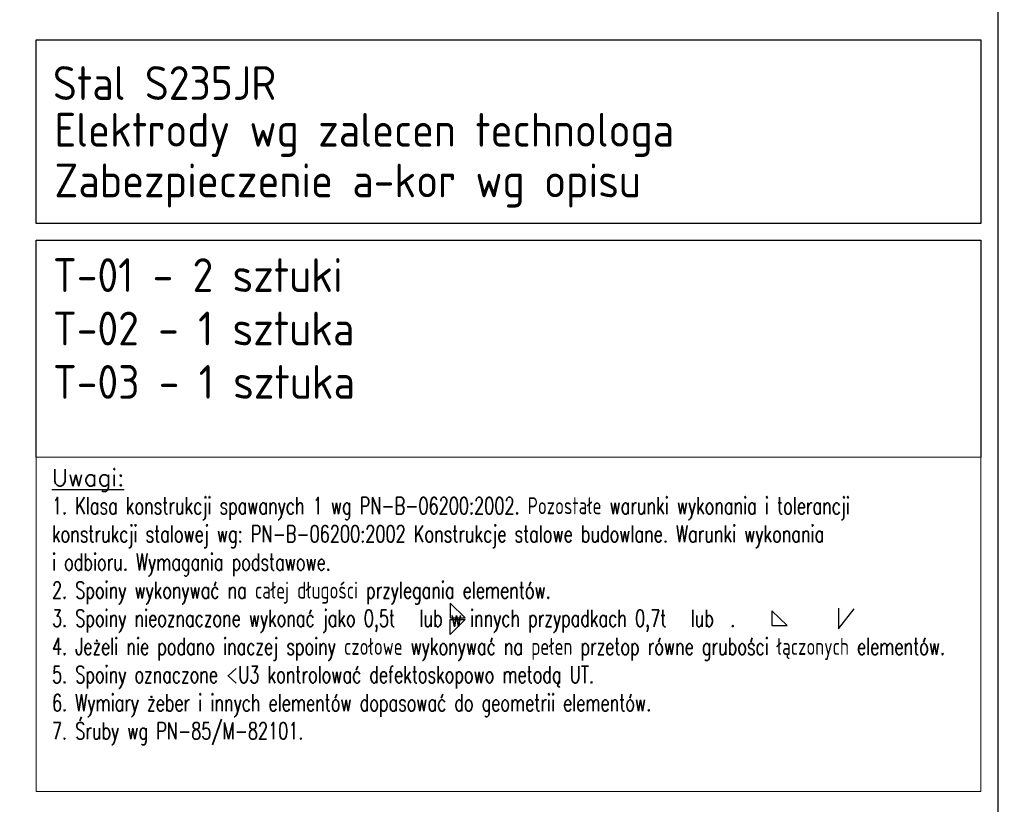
# Model space of a CAD drawing. Header units: millimetres. Extents: x -34919 to 306996, y -293018 to -145733.
# Tile 105 of 256: x 82309 to 83477, y -216852 to -215923. Entities that reach past the tile are written whole.
import ezdxf

# ---------------------------------------------------------------- set-up
doc = ezdxf.new("R2010")
doc.units = ezdxf.units.MM
doc.header["$LTSCALE"] = 3
doc.layers.add('P0', color=7, linetype='Continuous')
doc.layers.add('Prz', color=5, linetype='Continuous')
doc.styles.add('NOVE3', font='romans.shx', dxfattribs={"width": 0.7})
doc.styles.add('NOVE4', font='isocp.shx')

msp = doc.modelspace()

# ---------------------------------------------------------------- linework, layer by layer
at = {"color": 4, "lineweight": 30}
msp.add_lwpolyline([(82328.865, -215946.53), (83448.865, -215946.53), (83448.865, -216163.871), (82328.865, -216163.871)], close=True, dxfattribs=at)
at = {"color": 4, "lineweight": 18}
msp.add_lwpolyline([(82328.865, -216440.68), (83448.865, -216440.68), (83448.865, -216837.118), (82328.865, -216837.118)], close=True, dxfattribs=at)
at = {"color": 4}
for points in [[(82819.42, -216613.723), (82819.42, -216631.255), (82837.497, -216631.255), (82819.42, -216613.723)], [(83279.887, -216619.877), (83279.887, -216644.078), (83298.406, -216620.589)], [(83200.885, -216622.903), (83200.885, -216640.435), (83218.962, -216640.435), (83200.885, -216622.903)], [(82819.42, -216650.911), (82819.42, -216633.38), (82837.497, -216633.38), (82819.42, -216650.911)]]:
    msp.add_lwpolyline(points, dxfattribs=at)
at = {"layer": 'P0', "color": 4}
for p, q in [((82328.865, -216183.871), (83448.865, -216183.871)), ((82328.865, -216440.68), (82328.865, -216183.871)), ((83448.865, -216183.871), (83448.865, -216440.68))]:
    msp.add_line(p, q, dxfattribs=at)
at = {"layer": 'Prz'}
msp.add_lwpolyline([(80568.865, -217354.808), (80568.865, -213254.808), (83468.865, -213254.808), (83468.865, -217354.808)], close=True, dxfattribs=at)

# ---------------------------------------------------------------- texts
at = {"color": 3, "lineweight": 30, "style": 'NOVE4'}
for s, p in [('Stal S235JR', (82348.629, -216017.575)), ('T-01 - 2 sztuki', (82348.629, -216245.151)), ('T-02 - 1 sztuka', (82348.629, -216308.433)), ('T-03 - 1 sztuka', (82348.629, -216371.715))]:
    msp.add_text(s, height=40, dxfattribs=at).set_placement(p)
at = {"color": 3, "style": 'NOVE4'}
for s, p in [('Elektrody wg zalecen technologa', (82350.415, -216073.015)), ('Zabezpieczenie a-kor wg opisu', (82350.415, -216133.015))]:
    msp.add_text(s, height=40, dxfattribs=at).set_placement(p)
at = {"color": 20, "attachment_point": 1, "style": 'NOVE3'}
for s, insert, char_height, width in [('{\\C1;Wytyczne montażowe\\P\\H0.83333x;\\C3;Podczas montażu należy bezwzględnie przestrzegać dopuszczalnych tolerancji z uwagi na ścisłe dopasowanie elementów amortyzujących ugięcia dźwigarów przekrycia auli.\\P\\H1.2x;\\C1;\\PZabezpieczenia antykorozyjne.\\C256;\\P\\H0.83333x;\\C3;Wszystkie elementy stalowe konstrukcji należy poddać ocynkowaniu ogniowemu.\\PKonstrukcje przeznaczone do cynkowania ogniowego powinny odpowiadać następującym warunkom:\\P\\pl900;^I1. Spoiny powinny być wykonane metodą półautomatyczną w osłonie gazów ochronnych. Nie zaleca się spawania elektrodą otuloną, ze względu na złą jakość powłoki cynkowej na spoinach.\\P^I2. Powierzchnia konstrukcji powinna być wolna od: zawalcowań, zgorzelin, odprysków po spawaniu, ostrych krawędzi, zanieczyszczeń farbami, olejami, emulsjami oraz innymi materiałami stosowanymi przy trasowaniu, znakowaniu, spawaniu, wierceniu itp. W przypadku spawania elektrodą należy dokładnie usunąć otulinę spawalniczą w celu zminimalizowania wad powłoki. Po ocynkowaniu uwydatnią się wady jakości powierzchni stali np. zawalcowania, rysy traserskie, zeszlifowania, pory, odpryski spawalnicze, wadliwe spoiny.\\P^I3. Elementy konstrukcyjne powinny posiadać odpowiednie otwory technologiczne do odpowietrzenia, swobodnego przepływu cynku zewnątrz i wewnątrz elementu oraz do podwieszenia (mogą być przyspawane uchwyty z blachy z otworami).\\P^I4. W przypadku powierzchni spawanych na zakładkę, spoina powinna być szczelna ze wszystkich stron (spawana na około), a nakładki szczelnie przylegać do konstrukcji. Przekroje skrzynkowe oraz powierzchnie nakładające się mogą powodować uszkodzenie konstrukcji - pękanie spoin.\\P^I5. Każdy element konstrukcyjny powinien składać się z jednego gatunku stali.\\P^I6. Konstrukcje nie powinny posiadać małych szczelin lub wnęk. Spoiny powinny być szczelne i zamknięte wokół elementu, ponieważ w przeciwnym przypadku mogą po cynkowaniu wylewać się z nich resztki topnika i kwasu pogarszając jakość powłoki (tzw. "krwawe wycieki").\\P^I7. Naddatek wymiarowy dla otworów pod śruby powinien wynosić 1 - 2 mm.\\PTermiczne oddziaływanie kąpieli cynkowej uwalnia w elementach naprężenia wewnętrzne, co może powodować odkształcenia. Szczególnie uwidacznia się to w elementach spawanych. Dotyczy to także dwuteowników spawanych, których odkształcenia po cynkowaniu mogą przekroczyć dopuszczalne normy, oraz nie usztywnionych arkuszy blach i otwartych kształtowników giętych.\\P\\C256;\\P\\pl0;\\H1.2x;\\C1;Malowanie konstrukcji.\\P\\H0.83333x;\\C3;Wszystkie elementy stalowe konstrukcji należy pomalować proszkowo na kolor RAL 9011}', (33837.901, -182331.101), 300, 16331.01415), ('{\\W1;\\L\\C2;Uwagi: \\P\\W0.7;\\l\\C4;1. Klasa konstrukcji spawanych 1 wg PN-B-06200:2002. Pozostałe warunki wykonania i tolerancji konstrukcji stalowej wg: PN-B-06200:2002 Konstrukcje stalowe budowlane. Warunki wykonania ^Ji odbioru. Wymagania podstawowe.  \\P2. Spoiny wykonywać na całej długości przylegania elementów. \\P3. Spoiny nieoznaczone wykonać jako 0,5t   lub w innych przypadkach 0,7t   lub  . \\P4. Jeżeli nie podano inaczej spoiny czołowe wykonywać na pełen przetop równe grubości łączonych elementów. \\P5. Spoiny oznaczone <U3 kontrolować defektoskopowo metodą UT. \\P6. Wymiary żeber i innych elementów dopasować do geometrii elementów. \\P7. Śruby wg PN-85/M-82101.}', (82347.527, -216455.075), 20, 1101.33766)]:
    msp.add_mtext(s, dxfattribs=dict(at, insert=insert, char_height=char_height, width=width))

doc.saveas('drawing.dxf')
